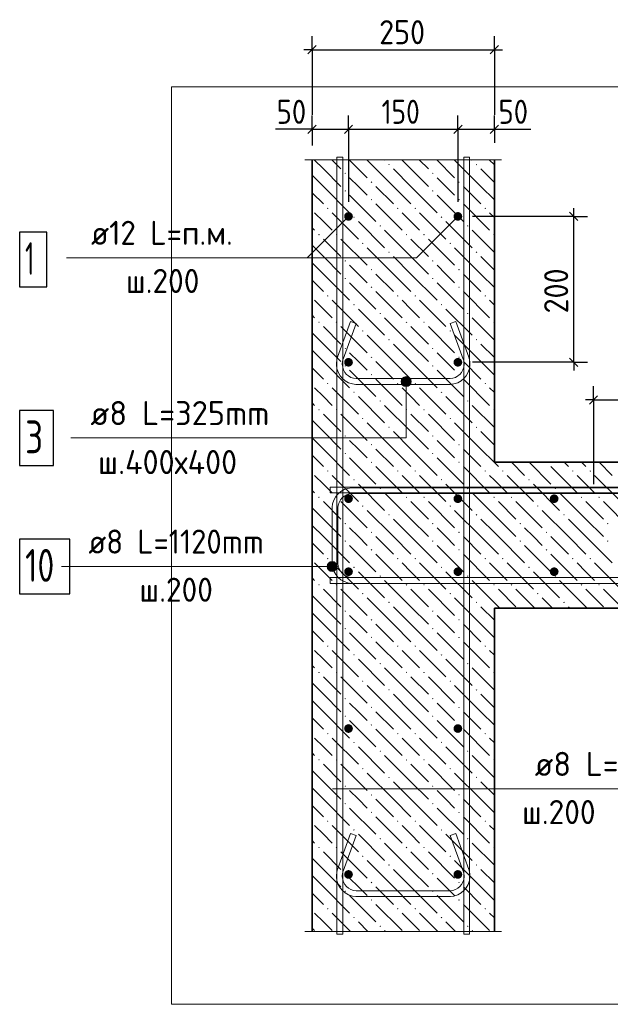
# Model space of a CAD drawing. Header units: millimetres. Extents: x 0 to 50412, y 0 to 35640.
# Tile 12 of 19: x 16998 to 23478, y 12883 to 23680. Entities that reach past the tile are written whole.
import ezdxf

# ---------------------------------------------------------------- set-up
doc = ezdxf.new("R2010")
doc.units = ezdxf.units.MM
doc.linetypes.add('______2', pattern=[324, 240, -84])
for name, color, linetype, lineweight in [('Standard', 7, 'Continuous', 25), ('ЖБ Стена верхний уровень', 7, 'Continuous', 35), ('Позиционная метка линия выноска', 7, 'Continuous', 13)]:
    doc.layers.add(name, color=color, linetype=linetype, lineweight=lineweight)
doc.layers.add('Размерная выноска', color=7, linetype='Continuous')
for name, color, linetype, true_color in [('Стена фоновая арматура У1', 7, '______2', 0xa0a0a0), ('Стена фоновая арматура Х1', 7, '______2', 0xa0a0a0), ('Стена фоновая затяжка С-обр.', 7, '______2', 0xa0a0a0), ('Стена Хомут', 7, '______2', 0xa0a0a0)]:
    doc.layers.add(name, color=color, linetype=linetype, true_color=true_color)
doc.styles.add('ISOCPEUR', font='txt')

msp = doc.modelspace()

# ---------------------------------------------------------------- hatches: boundary and pattern name
at = {"layer": 'ЖБ Стена верхний уровень', "linetype": 'Continuous', "lineweight": 18, "transparency": 33554687}
for points in [[(21042, 22091), (21050, 22098), (21058, 22091), (21050, 22083)], [(22002, 22091), (22010, 22098), (22018, 22091), (22010, 22083)], [(20562, 21995), (20570, 22002), (20578, 21995), (20570, 21987)], [(21522, 21995), (21530, 22002), (21538, 21995), (21530, 21987)], [(20562, 21803), (20570, 21810), (20578, 21803), (20570, 21795)], [(20850, 21899), (20858, 21906), (20866, 21899), (20858, 21891)], [(21522, 21803), (21530, 21810), (21538, 21803), (21530, 21795)], [(21810, 21899), (21818, 21906), (21826, 21899), (21818, 21891)], [(20850, 21707), (20858, 21714), (20866, 21707), (20858, 21699)], [(21810, 21707), (21818, 21714), (21826, 21707), (21818, 21699)], [(20370, 21611), (20378, 21618), (20386, 21611), (20378, 21603)], [(21138, 21611), (21146, 21618), (21154, 21611), (21146, 21603)], [(21330, 21611), (21338, 21618), (21346, 21611), (21338, 21603)], [(22098, 21611), (22106, 21618), (22114, 21611), (22106, 21603)], [(20658, 21515), (20666, 21522), (20674, 21515), (20666, 21507)], [(21618, 21515), (21626, 21522), (21634, 21515), (21626, 21507)], [(20946, 21419), (20954, 21426), (20962, 21419), (20954, 21411)], [(21906, 21419), (21914, 21426), (21922, 21419), (21914, 21411)], [(20274, 21323), (20282, 21330), (20290, 21323), (20282, 21315)], [(20466, 21323), (20474, 21330), (20482, 21323), (20474, 21315)], [(21234, 21323), (21242, 21330), (21250, 21323), (21242, 21315)], [(21426, 21323), (21434, 21330), (21442, 21323), (21434, 21315)], [(22194, 21323), (22202, 21330), (22206, 21327), (22206, 21318), (22202, 21315)], [(20754, 21227), (20762, 21234), (20770, 21227), (20762, 21219)], [(21714, 21227), (21722, 21234), (21730, 21227), (21722, 21219)], [(21042, 21131), (21050, 21138), (21058, 21131), (21050, 21123)], [(22002, 21131), (22010, 21138), (22018, 21131), (22010, 21123)], [(20562, 21035), (20570, 21042), (20578, 21035), (20570, 21027)], [(21522, 21035), (21530, 21042), (21538, 21035), (21530, 21027)], [(20562, 20843), (20570, 20850), (20578, 20843), (20570, 20835)], [(20850, 20939), (20858, 20946), (20866, 20939), (20858, 20931)], [(21522, 20843), (21530, 20850), (21538, 20843), (21530, 20835)], [(21810, 20939), (21818, 20946), (21826, 20939), (21818, 20931)], [(20850, 20747), (20858, 20754), (20866, 20747), (20858, 20739)], [(21810, 20747), (21818, 20754), (21826, 20747), (21818, 20739)], [(20370, 20651), (20378, 20658), (20386, 20651), (20378, 20643)], [(21138, 20651), (21146, 20658), (21154, 20651), (21146, 20643)], [(21330, 20651), (21338, 20658), (21346, 20651), (21338, 20643)], [(22098, 20651), (22106, 20658), (22114, 20651), (22106, 20643)], [(20658, 20555), (20666, 20562), (20674, 20555), (20666, 20547)], [(21618, 20555), (21626, 20562), (21634, 20555), (21626, 20547)], [(20946, 20459), (20954, 20466), (20962, 20459), (20954, 20451)], [(21906, 20459), (21914, 20466), (21922, 20459), (21914, 20451)], [(20274, 20363), (20282, 20370), (20290, 20363), (20282, 20355)], [(20466, 20363), (20474, 20370), (20482, 20363), (20474, 20355)], [(21234, 20363), (21242, 20370), (21250, 20363), (21242, 20355)], [(21426, 20363), (21434, 20370), (21442, 20363), (21434, 20355)], [(22194, 20363), (22202, 20370), (22206, 20367), (22206, 20358), (22202, 20355)], [(20754, 20267), (20762, 20274), (20770, 20267), (20762, 20259)], [(21714, 20267), (21722, 20274), (21730, 20267), (21722, 20259)], [(21042, 20171), (21050, 20178), (21058, 20171), (21050, 20163)], [(22002, 20171), (22010, 20178), (22018, 20171), (22010, 20163)], [(20562, 20075), (20570, 20082), (20578, 20075), (20570, 20067)], [(20850, 19979), (20858, 19986), (20866, 19979), (20858, 19971)], [(21522, 20075), (21530, 20082), (21538, 20075), (21530, 20067)], [(21810, 19979), (21818, 19986), (21826, 19979), (21818, 19971)], [(20562, 19883), (20570, 19890), (20578, 19883), (20570, 19875)], [(21522, 19883), (21530, 19890), (21538, 19883), (21530, 19875)], [(20850, 19787), (20858, 19794), (20866, 19787), (20858, 19779)], [(21810, 19787), (21818, 19794), (21826, 19787), (21818, 19779)], [(20370, 19691), (20378, 19698), (20386, 19691), (20378, 19683)], [(21138, 19691), (21146, 19698), (21154, 19691), (21146, 19683)], [(21330, 19691), (21338, 19698), (21346, 19691), (21338, 19683)], [(22098, 19691), (22106, 19698), (22114, 19691), (22106, 19683)], [(20658, 19595), (20666, 19602), (20674, 19595), (20666, 19587)], [(21618, 19595), (21626, 19602), (21634, 19595), (21626, 19587)], [(20946, 19499), (20954, 19506), (20962, 19499), (20954, 19491)], [(21906, 19499), (21914, 19506), (21922, 19499), (21914, 19491)], [(20274, 19403), (20282, 19410), (20290, 19403), (20282, 19395)], [(20466, 19403), (20474, 19410), (20482, 19403), (20474, 19395)], [(21234, 19403), (21242, 19410), (21250, 19403), (21242, 19395)], [(21426, 19403), (21434, 19410), (21442, 19403), (21434, 19395)], [(22194, 19403), (22202, 19410), (22206, 19407), (22206, 19398), (22202, 19395)], [(20754, 19307), (20762, 19314), (20770, 19307), (20762, 19299)], [(21714, 19307), (21722, 19314), (21730, 19307), (21722, 19299)], [(20562, 19115), (20570, 19122), (20578, 19115), (20570, 19107)], [(21042, 19211), (21050, 19218), (21058, 19211), (21050, 19203)], [(21522, 19115), (21530, 19122), (21538, 19115), (21530, 19107)], [(22002, 19211), (22010, 19218), (22018, 19211), (22010, 19203)], [(20850, 19019), (20858, 19026), (20866, 19019), (20858, 19011)], [(21810, 19019), (21818, 19026), (21826, 19019), (21818, 19011)], [(20562, 18923), (20570, 18930), (20578, 18923), (20570, 18915)], [(21522, 18923), (21530, 18930), (21538, 18923), (21530, 18915)], [(20850, 18827), (20858, 18834), (20866, 18827), (20858, 18819)], [(21810, 18827), (21818, 18834), (21826, 18827), (21818, 18819)], [(22770, 18827), (22771, 18827), (22786, 18827), (22786, 18827), (22778, 18819)], [(20370, 18731), (20378, 18738), (20386, 18731), (20378, 18723)], [(21138, 18731), (21146, 18738), (21154, 18731), (21146, 18723)], [(21330, 18731), (21338, 18738), (21346, 18731), (21338, 18723)], [(22098, 18731), (22106, 18738), (22114, 18731), (22106, 18723)], [(22290, 18731), (22298, 18738), (22306, 18731), (22298, 18723)], [(23058, 18731), (23066, 18738), (23074, 18731), (23066, 18723)], [(23250, 18731), (23258, 18738), (23266, 18731), (23258, 18723)], [(20658, 18635), (20666, 18642), (20674, 18635), (20666, 18627)], [(21618, 18635), (21626, 18642), (21634, 18635), (21626, 18627)], [(22578, 18635), (22586, 18642), (22594, 18635), (22586, 18627)], [(20946, 18539), (20954, 18546), (20962, 18539), (20954, 18531)], [(21906, 18539), (21914, 18546), (21922, 18539), (21914, 18531)], [(22866, 18539), (22874, 18546), (22882, 18539), (22874, 18531)], [(20274, 18443), (20282, 18450), (20290, 18443), (20282, 18435)], [(20466, 18443), (20474, 18450), (20482, 18443), (20474, 18435)], [(21234, 18443), (21242, 18450), (21250, 18443), (21242, 18435)], [(21426, 18443), (21434, 18450), (21442, 18443), (21434, 18435)], [(22194, 18443), (22202, 18450), (22206, 18447), (22206, 18438), (22202, 18435)], [(22206, 18447), (22210, 18443), (22206, 18438)], [(22386, 18443), (22394, 18450), (22402, 18443), (22394, 18435)], [(23154, 18443), (23162, 18450), (23170, 18443), (23162, 18435)], [(23346, 18443), (23354, 18450), (23362, 18443), (23354, 18435)], [(20754, 18347), (20762, 18354), (20770, 18347), (20762, 18339)], [(21042, 18251), (21050, 18258), (21058, 18251), (21050, 18243)], [(21714, 18347), (21722, 18354), (21730, 18347), (21722, 18339)], [(22002, 18251), (22010, 18258), (22018, 18251), (22010, 18243)], [(22674, 18347), (22682, 18354), (22690, 18347), (22682, 18339)], [(22962, 18251), (22970, 18258), (22978, 18251), (22970, 18243)], [(20562, 18155), (20570, 18162), (20578, 18155), (20570, 18147)], [(21522, 18155), (21530, 18162), (21538, 18155), (21530, 18147)], [(22482, 18155), (22490, 18162), (22498, 18155), (22490, 18147)], [(23442, 18155), (23450, 18162), (23458, 18155), (23450, 18147)], [(20850, 18059), (20858, 18066), (20866, 18059), (20858, 18051)], [(21810, 18059), (21818, 18066), (21826, 18059), (21818, 18051)], [(22770, 18059), (22778, 18066), (22786, 18059), (22778, 18051)], [(20562, 17963), (20570, 17970), (20578, 17963), (20570, 17955)], [(21522, 17963), (21530, 17970), (21538, 17963), (21530, 17955)], [(22482, 17963), (22490, 17970), (22498, 17963), (22490, 17955)], [(23442, 17963), (23450, 17970), (23458, 17963), (23450, 17955)], [(20850, 17867), (20858, 17874), (20866, 17867), (20858, 17859)], [(21810, 17867), (21818, 17874), (21826, 17867), (21818, 17859)], [(22770, 17867), (22778, 17874), (22786, 17867), (22778, 17859)], [(20370, 17771), (20378, 17778), (20386, 17771), (20378, 17763)], [(21138, 17771), (21146, 17778), (21154, 17771), (21146, 17763)], [(21330, 17771), (21338, 17778), (21346, 17771), (21338, 17763)], [(22098, 17771), (22106, 17778), (22114, 17771), (22106, 17763)], [(22290, 17771), (22298, 17778), (22306, 17771), (22298, 17763)], [(23058, 17771), (23066, 17778), (23074, 17771), (23066, 17763)], [(23250, 17771), (23258, 17778), (23266, 17771), (23258, 17763)], [(20658, 17675), (20666, 17682), (20674, 17675), (20666, 17667)], [(21618, 17675), (21626, 17682), (21634, 17675), (21626, 17667)], [(22578, 17675), (22586, 17682), (22594, 17675), (22586, 17667)], [(20946, 17579), (20954, 17586), (20962, 17579), (20954, 17571)], [(21906, 17579), (21914, 17586), (21922, 17579), (21914, 17571)], [(22866, 17579), (22874, 17586), (22882, 17579), (22874, 17571)], [(20274, 17483), (20282, 17490), (20290, 17483), (20282, 17475)], [(20466, 17483), (20474, 17490), (20482, 17483), (20474, 17475)], [(20754, 17387), (20762, 17394), (20770, 17387), (20762, 17379)], [(21234, 17483), (21242, 17490), (21250, 17483), (21242, 17475)], [(21426, 17483), (21434, 17490), (21442, 17483), (21434, 17475)], [(21714, 17387), (21722, 17394), (21730, 17387), (21722, 17379)], [(22194, 17483), (22202, 17490), (22206, 17487), (22206, 17478), (22202, 17475)], [(22206, 17487), (22210, 17483), (22206, 17478)], [(22386, 17483), (22394, 17490), (22402, 17483), (22394, 17475)], [(22674, 17387), (22682, 17394), (22690, 17387), (22682, 17379)], [(23154, 17483), (23162, 17490), (23170, 17483), (23162, 17475)], [(23346, 17483), (23354, 17490), (23362, 17483), (23354, 17475)], [(21042, 17291), (21050, 17298), (21058, 17291), (21050, 17283)], [(22002, 17291), (22010, 17298), (22018, 17291), (22010, 17283)], [(22962, 17291), (22970, 17298), (22978, 17291), (22970, 17283)], [(20562, 17195), (20570, 17202), (20578, 17195), (20570, 17187)], [(21522, 17195), (21530, 17202), (21538, 17195), (21530, 17187)], [(20850, 17099), (20858, 17106), (20866, 17099), (20858, 17091)], [(21810, 17099), (21818, 17106), (21826, 17099), (21818, 17091)], [(20562, 17003), (20570, 17010), (20578, 17003), (20570, 16995)], [(21522, 17003), (21530, 17010), (21538, 17003), (21530, 16995)], [(20850, 16907), (20858, 16914), (20866, 16907), (20858, 16899)], [(21810, 16907), (21818, 16914), (21826, 16907), (21818, 16899)], [(20370, 16811), (20378, 16818), (20386, 16811), (20378, 16803)], [(21138, 16811), (21146, 16818), (21154, 16811), (21146, 16803)], [(21330, 16811), (21338, 16818), (21346, 16811), (21338, 16803)], [(22098, 16811), (22106, 16818), (22114, 16811), (22106, 16803)], [(20658, 16715), (20666, 16722), (20674, 16715), (20666, 16707)], [(21618, 16715), (21626, 16722), (21634, 16715), (21626, 16707)], [(20274, 16523), (20282, 16530), (20290, 16523), (20282, 16515)], [(20466, 16523), (20474, 16530), (20482, 16523), (20474, 16515)], [(20946, 16619), (20954, 16626), (20962, 16619), (20954, 16611)], [(21234, 16523), (21242, 16530), (21250, 16523), (21242, 16515)], [(21426, 16523), (21434, 16530), (21442, 16523), (21434, 16515)], [(21906, 16619), (21914, 16626), (21922, 16619), (21914, 16611)], [(22194, 16523), (22202, 16530), (22206, 16527), (22206, 16518), (22202, 16515)], [(20754, 16427), (20762, 16434), (20770, 16427), (20762, 16419)], [(21714, 16427), (21722, 16434), (21730, 16427), (21722, 16419)], [(21042, 16331), (21050, 16338), (21058, 16331), (21050, 16323)], [(22002, 16331), (22010, 16338), (22018, 16331), (22010, 16323)], [(20562, 16235), (20570, 16242), (20578, 16235), (20570, 16227)], [(21522, 16235), (21530, 16242), (21538, 16235), (21530, 16227)], [(20850, 16139), (20858, 16146), (20866, 16139), (20858, 16131)], [(21810, 16139), (21818, 16146), (21826, 16139), (21818, 16131)], [(20562, 16043), (20570, 16050), (20578, 16043), (20570, 16035)], [(21522, 16043), (21530, 16050), (21538, 16043), (21530, 16035)], [(20850, 15947), (20858, 15954), (20866, 15947), (20858, 15939)], [(21810, 15947), (21818, 15954), (21826, 15947), (21818, 15939)], [(20370, 15851), (20378, 15858), (20386, 15851), (20378, 15843)], [(21138, 15851), (21146, 15858), (21154, 15851), (21146, 15843)], [(21330, 15851), (21338, 15858), (21346, 15851), (21338, 15843)], [(22098, 15851), (22106, 15858), (22114, 15851), (22106, 15843)], [(20658, 15755), (20666, 15762), (20674, 15755), (20666, 15747)], [(20946, 15659), (20954, 15666), (20962, 15659), (20954, 15651)], [(21618, 15755), (21626, 15762), (21634, 15755), (21626, 15747)], [(21906, 15659), (21914, 15666), (21922, 15659), (21914, 15651)], [(20274, 15563), (20282, 15570), (20290, 15563), (20282, 15555)], [(20466, 15563), (20474, 15570), (20482, 15563), (20474, 15555)], [(21234, 15563), (21242, 15570), (21250, 15563), (21242, 15555)], [(21426, 15563), (21434, 15570), (21442, 15563), (21434, 15555)], [(22194, 15563), (22202, 15570), (22206, 15567), (22206, 15558), (22202, 15555)], [(20754, 15467), (20762, 15474), (20770, 15467), (20762, 15459)], [(21714, 15467), (21722, 15474), (21730, 15467), (21722, 15459)], [(21042, 15371), (21050, 15378), (21058, 15371), (21050, 15363)], [(22002, 15371), (22010, 15378), (22018, 15371), (22010, 15363)], [(20562, 15275), (20570, 15282), (20578, 15275), (20570, 15267)], [(21522, 15275), (21530, 15282), (21538, 15275), (21530, 15267)], [(20850, 15179), (20858, 15186), (20866, 15179), (20858, 15171)], [(21810, 15179), (21818, 15186), (21826, 15179), (21818, 15171)], [(20562, 15083), (20570, 15090), (20578, 15083), (20570, 15075)], [(21522, 15083), (21530, 15090), (21538, 15083), (21530, 15075)], [(20850, 14987), (20858, 14994), (20866, 14987), (20858, 14979)], [(21810, 14987), (21818, 14994), (21826, 14987), (21818, 14979)], [(20370, 14891), (20378, 14898), (20386, 14891), (20378, 14883)], [(20658, 14795), (20666, 14802), (20674, 14795), (20666, 14787)], [(21138, 14891), (21146, 14898), (21154, 14891), (21146, 14883)], [(21330, 14891), (21338, 14898), (21346, 14891), (21338, 14883)], [(21618, 14795), (21626, 14802), (21634, 14795), (21626, 14787)], [(22098, 14891), (22106, 14898), (22114, 14891), (22106, 14883)], [(20946, 14699), (20954, 14706), (20962, 14699), (20954, 14691)], [(21906, 14699), (21914, 14706), (21922, 14699), (21914, 14691)], [(20274, 14603), (20282, 14610), (20290, 14603), (20282, 14595)], [(20466, 14603), (20474, 14610), (20482, 14603), (20474, 14595)], [(21234, 14603), (21242, 14610), (21250, 14603), (21242, 14595)], [(21426, 14603), (21434, 14610), (21442, 14603), (21434, 14595)], [(22194, 14603), (22202, 14610), (22206, 14607), (22206, 14598), (22202, 14595)], [(20754, 14507), (20762, 14514), (20770, 14507), (20762, 14499)], [(21714, 14507), (21722, 14514), (21730, 14507), (21722, 14499)], [(21042, 14411), (21050, 14418), (21058, 14411), (21050, 14403)], [(22002, 14411), (22010, 14418), (22018, 14411), (22010, 14403)], [(20562, 14315), (20570, 14322), (20578, 14315), (20570, 14307)], [(21522, 14315), (21530, 14322), (21538, 14315), (21530, 14307)], [(20850, 14219), (20858, 14226), (20866, 14219), (20858, 14211)], [(21810, 14219), (21818, 14226), (21826, 14219), (21818, 14211)], [(20562, 14123), (20570, 14130), (20578, 14123), (20570, 14115)], [(21522, 14123), (21530, 14130), (21538, 14123), (21530, 14115)], [(20370, 13931), (20378, 13938), (20386, 13931), (20378, 13923)], [(20850, 14027), (20858, 14034), (20866, 14027), (20858, 14019)], [(21138, 13931), (21146, 13938), (21154, 13931), (21146, 13923)], [(21330, 13931), (21338, 13938), (21346, 13931), (21338, 13923)], [(21810, 14027), (21818, 14034), (21826, 14027), (21818, 14019)], [(22098, 13931), (22106, 13938), (22114, 13931), (22106, 13923)], [(20658, 13835), (20666, 13842), (20674, 13835), (20666, 13827)], [(21618, 13835), (21626, 13842), (21634, 13835), (21626, 13827)], [(20946, 13739), (20954, 13746), (20962, 13739), (20954, 13731)], [(21906, 13739), (21914, 13746), (21922, 13739), (21914, 13731)]]:
    msp.add_hatch(color=7, dxfattribs=at).paths.add_polyline_path(points, flags=16)
at = {"layer": 'Позиционная метка линия выноска', "linetype": 'Continuous', "lineweight": 13, "transparency": 33554687}
for points in [[(21211, 19759), (21265, 19759), (21238, 19766)], [(21184, 19712), (21292, 19712), (21285, 19739)], [(21184, 19712), (21285, 19739), (21192, 19739)], [(21192, 19685), (21292, 19712), (21184, 19712)], [(21192, 19739), (21285, 19739), (21265, 19759)], [(21192, 19739), (21265, 19759), (21211, 19759)], [(21192, 19685), (21285, 19685), (21292, 19712)], [(21211, 19666), (21285, 19685), (21192, 19685)], [(21211, 19666), (21265, 19666), (21285, 19685)], [(21265, 19666), (21211, 19666), (21238, 19658)], [(20379, 17657), (20379, 17711), (20372, 17684)], [(20379, 17711), (20399, 17638), (20399, 17731)], [(20379, 17711), (20379, 17657), (20399, 17638)], [(20399, 17731), (20426, 17630), (20426, 17738)], [(20399, 17731), (20399, 17638), (20426, 17630)], [(20426, 17738), (20426, 17630), (20453, 17638)], [(20426, 17738), (20453, 17638), (20453, 17731)], [(20453, 17731), (20453, 17638), (20472, 17657)], [(20453, 17731), (20472, 17657), (20472, 17711)], [(20472, 17711), (20472, 17657), (20480, 17684)]]:
    msp.add_hatch(color=7, dxfattribs=at).paths.add_polyline_path(points)
at = {"layer": 'Стена фоновая арматура Х1', "linetype": 'Continuous', "lineweight": 18, "transparency": 33554687}
for points in [[(20654, 21523), (20650, 21541), (20640, 21557), (20624, 21567), (20606, 21571), (20587, 21567), (20572, 21557), (20561, 21541), (20558, 21523), (20561, 21505), (20572, 21489), (20587, 21479), (20606, 21475), (20624, 21479), (20640, 21489), (20650, 21505)], [(21854, 21523), (21850, 21541), (21840, 21557), (21824, 21567), (21806, 21571), (21787, 21567), (21772, 21557), (21761, 21541), (21758, 21523), (21761, 21505), (21772, 21489), (21787, 21479), (21806, 21475), (21824, 21479), (21840, 21489), (21850, 21505)], [(20654, 19923), (20650, 19941), (20640, 19957), (20624, 19967), (20606, 19971), (20587, 19967), (20572, 19957), (20561, 19941), (20558, 19923), (20561, 19905), (20572, 19889), (20587, 19879), (20606, 19875), (20624, 19879), (20640, 19889), (20650, 19905)], [(21854, 19923), (21850, 19941), (21840, 19957), (21824, 19967), (21806, 19971), (21787, 19967), (21772, 19957), (21761, 19941), (21758, 19923), (21761, 19905), (21772, 19889), (21787, 19879), (21806, 19875), (21824, 19879), (21840, 19889), (21850, 19905)], [(20654, 18427), (20650, 18445), (20640, 18461), (20624, 18471), (20606, 18475), (20587, 18471), (20572, 18461), (20561, 18445), (20558, 18427), (20561, 18409), (20572, 18393), (20587, 18383), (20606, 18379), (20624, 18383), (20640, 18393), (20650, 18409)], [(21854, 18427), (21850, 18445), (21840, 18461), (21824, 18471), (21806, 18475), (21787, 18471), (21772, 18461), (21761, 18445), (21758, 18427), (21761, 18409), (21772, 18393), (21787, 18383), (21806, 18379), (21824, 18383), (21840, 18393), (21850, 18409)], [(22910, 18427), (22906, 18445), (22896, 18461), (22880, 18471), (22862, 18475), (22843, 18471), (22828, 18461), (22817, 18445), (22814, 18427), (22817, 18409), (22828, 18393), (22843, 18383), (22862, 18379), (22880, 18383), (22896, 18393), (22906, 18409)], [(20654, 17627), (20650, 17645), (20640, 17661), (20624, 17671), (20606, 17675), (20587, 17671), (20572, 17661), (20561, 17645), (20558, 17627), (20561, 17609), (20572, 17593), (20587, 17583), (20606, 17579), (20624, 17583), (20640, 17593), (20650, 17609)], [(21854, 17627), (21850, 17645), (21840, 17661), (21824, 17671), (21806, 17675), (21787, 17671), (21772, 17661), (21761, 17645), (21758, 17627), (21761, 17609), (21772, 17593), (21787, 17583), (21806, 17579), (21824, 17583), (21840, 17593), (21850, 17609)], [(22910, 17627), (22906, 17645), (22896, 17661), (22880, 17671), (22862, 17675), (22843, 17671), (22828, 17661), (22817, 17645), (22814, 17627), (22817, 17609), (22828, 17593), (22843, 17583), (22862, 17579), (22880, 17583), (22896, 17593), (22906, 17609)], [(20654, 15907), (20650, 15925), (20640, 15941), (20624, 15951), (20606, 15955), (20587, 15951), (20572, 15941), (20561, 15925), (20558, 15907), (20561, 15889), (20572, 15873), (20587, 15863), (20606, 15859), (20624, 15863), (20640, 15873), (20650, 15889)], [(21854, 15907), (21850, 15925), (21840, 15941), (21824, 15951), (21806, 15955), (21787, 15951), (21772, 15941), (21761, 15925), (21758, 15907), (21761, 15889), (21772, 15873), (21787, 15863), (21806, 15859), (21824, 15863), (21840, 15873), (21850, 15889)], [(20654, 14307), (20650, 14325), (20640, 14341), (20624, 14351), (20606, 14355), (20587, 14351), (20572, 14341), (20561, 14325), (20558, 14307), (20561, 14289), (20572, 14273), (20587, 14263), (20606, 14259), (20624, 14263), (20640, 14273), (20650, 14289)], [(21854, 14307), (21850, 14325), (21840, 14341), (21824, 14351), (21806, 14355), (21787, 14351), (21772, 14341), (21761, 14325), (21758, 14307), (21761, 14289), (21772, 14273), (21787, 14263), (21806, 14259), (21824, 14263), (21840, 14273), (21850, 14289)]]:
    msp.add_hatch(color=7, dxfattribs=at).paths.add_polyline_path(points)

# ---------------------------------------------------------------- linework, layer by layer
at = {"layer": 'Standard', "color": 7, "linetype": 'Continuous', "lineweight": -3, "transparency": 33554687}
for p, q in [((20206, 23351), (20206, 23501)), ((22206, 23351), (22206, 23501)), ((20206, 23351), (20116, 23351)), ((20206, 23351), (20206, 23201)), ((20206, 23351), (20206, 22638)), ((20206, 23351), (22206, 23351)), ((22206, 23351), (22206, 23201)), ((22206, 23351), (22206, 22638)), ((22206, 23351), (22296, 23351)), ((20206, 22478), (20206, 22628)), ((20606, 22478), (20606, 22628)), ((21806, 22478), (21806, 22628)), ((22206, 22478), (22206, 22628)), ((20206, 22478), (20116, 22478)), ((20206, 22478), (20206, 22328)), ((20206, 22478), (20206, 22302)), ((20206, 22478), (20606, 22478)), ((20606, 22478), (20606, 22328)), ((20606, 22478), (20606, 21683)), ((20606, 22478), (21806, 22478)), ((21806, 22478), (21806, 22328)), ((21806, 22478), (21806, 21683)), ((21806, 22478), (22206, 22478)), ((22206, 22478), (22206, 22328)), ((22206, 22478), (22206, 22329)), ((22206, 22478), (22296, 22478)), ((23076, 21523), (23076, 21613)), ((23076, 21523), (21966, 21523)), ((23076, 21523), (22926, 21523)), ((23076, 21523), (23226, 21523)), ((23076, 19923), (21966, 19923)), ((23076, 19923), (22926, 19923)), ((23076, 19923), (23226, 19923)), ((23076, 19923), (23076, 19833)), ((23294, 19510), (23294, 19660)), ((23294, 19510), (23204, 19510)), ((23294, 19510), (23294, 19360)), ((23294, 19510), (23294, 18587)), ((23294, 19510), (24894, 19510))]:
    msp.add_line(p, q, dxfattribs=at)
at = {"layer": 'Standard', "color": 7, "linetype": 'Continuous', "lineweight": 25, "transparency": 33554687}
for p, q in [((20161, 23306), (20251, 23396)), ((22161, 23306), (22251, 23396)), ((20161, 22433), (20251, 22523)), ((20561, 22433), (20651, 22523)), ((21761, 22433), (21851, 22523)), ((22161, 22433), (22251, 22523)), ((23121, 21478), (23031, 21568)), ((23121, 19878), (23031, 19968)), ((23249, 19465), (23339, 19555))]:
    msp.add_line(p, q, dxfattribs=at)
at = {"layer": 'Standard', "color": 254, "linetype": 'Continuous', "lineweight": 13, "true_color": 0xc4c4ff, "transparency": 33554687}
msp.add_lwpolyline([(18664, 12883), (27670, 12883), (27670, 22942), (18664, 22942), (18664, 12883)], dxfattribs=at)
at = {"layer": 'Standard', "color": 7, "linetype": 'Continuous', "lineweight": -3, "transparency": 33554687}
msp.add_lwpolyline([(23076, 19923), (23076, 20363), (23076, 20363), (23076, 21523)], dxfattribs=at)
at = {"layer": 'ЖБ Стена верхний уровень', "color": 7, "linetype": 'Continuous', "lineweight": 35, "transparency": 33554687}
for p, q in [((20206, 22142), (20206, 13683)), ((22206, 18827), (22206, 22142)), ((26870, 18827), (22206, 18827)), ((22206, 17227), (26870, 17227)), ((22206, 13683), (22206, 17227))]:
    msp.add_line(p, q, dxfattribs=at)
at = {"layer": 'ЖБ Стена верхний уровень', "color": 9, "linetype": 'Continuous', "lineweight": 18, "true_color": 0xc7c7c7, "transparency": 33554687}
for p, q in [((20330, 22043), (20230, 22142)), ((20422, 22142), (20522, 22043)), ((20614, 22142), (20810, 21947)), ((21098, 21851), (20810, 22139)), ((20998, 22142), (21002, 22139)), ((21290, 22043), (21190, 22142)), ((21382, 22142), (21482, 22043)), ((21574, 22142), (21770, 21947)), ((22058, 21851), (21770, 22139)), ((21958, 22142), (21962, 22139)), ((22206, 22087), (22150, 22142)), ((20330, 22043), (20522, 21851)), ((21098, 22043), (21290, 21851)), ((21290, 22043), (21482, 21851)), ((22058, 22043), (22206, 21895)), ((20206, 21975), (20330, 21851)), ((20714, 21851), (20618, 21947)), ((21674, 21851), (21578, 21947)), ((20330, 21851), (20618, 21563)), ((20810, 21755), (20714, 21851)), ((20906, 21851), (21098, 21659)), ((21098, 21851), (21290, 21659)), ((21290, 21851), (21578, 21563)), ((21770, 21755), (21674, 21851)), ((21866, 21851), (22058, 21659)), ((22058, 21851), (22206, 21703)), ((20206, 21783), (20330, 21659)), ((20618, 21755), (20906, 21467)), ((21578, 21755), (21866, 21467)), ((20906, 21659), (21194, 21371)), ((21866, 21659), (22154, 21371)), ((20330, 21467), (20234, 21563)), ((20426, 21563), (20714, 21275)), ((21290, 21467), (21194, 21563)), ((21386, 21563), (21674, 21275)), ((22206, 21511), (22154, 21563)), ((20206, 21399), (20234, 21371)), ((20426, 21371), (20330, 21467)), ((20714, 21467), (21002, 21179)), ((21386, 21371), (21290, 21467)), ((21674, 21467), (21962, 21179)), ((20330, 21275), (20522, 21083)), ((20522, 21275), (20810, 20987)), ((21290, 21083), (21002, 21371)), ((21290, 21275), (21482, 21083)), ((21482, 21275), (21770, 20987)), ((22206, 21127), (21962, 21371)), ((20330, 21083), (20206, 21207)), ((21098, 20891), (20810, 21179)), ((22058, 20891), (21770, 21179)), ((20330, 21083), (20522, 20891)), ((21098, 21083), (21290, 20891)), ((21290, 21083), (21482, 20891)), ((22058, 21083), (22206, 20935)), ((20206, 21015), (20330, 20891)), ((20714, 20891), (20618, 20987)), ((21674, 20891), (21578, 20987)), ((20330, 20891), (20618, 20603)), ((20810, 20795), (20714, 20891)), ((20906, 20891), (21098, 20699)), ((21098, 20891), (21290, 20699)), ((21290, 20891), (21578, 20603)), ((21770, 20795), (21674, 20891)), ((21866, 20891), (22058, 20699)), ((22058, 20891), (22206, 20743)), ((20206, 20823), (20330, 20699)), ((20618, 20795), (20906, 20507)), ((21578, 20795), (21866, 20507)), ((20906, 20699), (21194, 20411)), ((21866, 20699), (22154, 20411)), ((20330, 20507), (20234, 20603)), ((20426, 20603), (20714, 20315)), ((21290, 20507), (21194, 20603)), ((21386, 20603), (21674, 20315)), ((22206, 20551), (22154, 20603)), ((20206, 20439), (20234, 20411)), ((20426, 20411), (20330, 20507)), ((20714, 20507), (21002, 20219)), ((21290, 20123), (21002, 20411)), ((21386, 20411), (21290, 20507)), ((21674, 20507), (21962, 20219)), ((22206, 20167), (21962, 20411)), ((20330, 20315), (20522, 20123)), ((20522, 20315), (20810, 20027)), ((21290, 20315), (21482, 20123)), ((21482, 20315), (21770, 20027)), ((20330, 20123), (20206, 20247)), ((21098, 19931), (20810, 20219)), ((22058, 19931), (21770, 20219)), ((20330, 20123), (20522, 19931)), ((21098, 20123), (21290, 19931)), ((21290, 20123), (21482, 19931)), ((22058, 20123), (22206, 19975)), ((20206, 20055), (20330, 19931)), ((20714, 19931), (20618, 20027)), ((21674, 19931), (21578, 20027)), ((20330, 19931), (20618, 19643)), ((20810, 19835), (20714, 19931)), ((20906, 19931), (21098, 19739)), ((21098, 19931), (21290, 19739)), ((21290, 19931), (21578, 19643)), ((21770, 19835), (21674, 19931)), ((21866, 19931), (22058, 19739)), ((22058, 19931), (22206, 19783)), ((20206, 19863), (20330, 19739)), ((20618, 19835), (20906, 19547)), ((21578, 19835), (21866, 19547)), ((20906, 19739), (21194, 19451)), ((21866, 19739), (22154, 19451)), ((20330, 19547), (20234, 19643)), ((20426, 19451), (20330, 19547)), ((20426, 19643), (20714, 19355)), ((20714, 19547), (21002, 19259)), ((21290, 19547), (21194, 19643)), ((21386, 19451), (21290, 19547)), ((21386, 19643), (21674, 19355)), ((21674, 19547), (21962, 19259)), ((22206, 19591), (22154, 19643)), ((20206, 19479), (20234, 19451)), ((21290, 19163), (21002, 19451)), ((22206, 19207), (21962, 19451)), ((20330, 19355), (20522, 19163)), ((20522, 19355), (20810, 19067)), ((21290, 19355), (21482, 19163)), ((21482, 19355), (21770, 19067)), ((20330, 19163), (20206, 19287)), ((21098, 18971), (20810, 19259)), ((22058, 18971), (21770, 19259)), ((20330, 19163), (20522, 18971)), ((21098, 19163), (21290, 18971)), ((21290, 19163), (21482, 18971)), ((22058, 19163), (22206, 19015)), ((20206, 19095), (20330, 18971)), ((20714, 18971), (20618, 19067)), ((21674, 18971), (21578, 19067)), ((20206, 18903), (20330, 18779)), ((20330, 18971), (20618, 18683)), ((20810, 18875), (20714, 18971)), ((20906, 18971), (21098, 18779)), ((21098, 18971), (21290, 18779)), ((21290, 18971), (21578, 18683)), ((21770, 18875), (21674, 18971)), ((21866, 18971), (22058, 18779)), ((22058, 18971), (22206, 18823)), ((20618, 18875), (20906, 18587)), ((21578, 18875), (21866, 18587)), ((22206, 18823), (22250, 18779)), ((22394, 18827), (22538, 18683)), ((22586, 18827), (22826, 18587)), ((22970, 18827), (23018, 18779)), ((23162, 18827), (23210, 18779)), ((23354, 18827), (23498, 18683)), ((20330, 18587), (20234, 18683)), ((20426, 18683), (20714, 18395)), ((20906, 18779), (21194, 18491)), ((21290, 18587), (21194, 18683)), ((21386, 18683), (21674, 18395)), ((21866, 18779), (22154, 18491)), ((22206, 18631), (22154, 18683)), ((22346, 18683), (22634, 18395)), ((22826, 18779), (23114, 18491)), ((23210, 18587), (23114, 18683)), ((23306, 18683), (23594, 18395)), ((20426, 18491), (20330, 18587)), ((20714, 18587), (21002, 18299)), ((21386, 18491), (21290, 18587)), ((21674, 18587), (21962, 18299)), ((22250, 18587), (22206, 18631)), ((22346, 18491), (22250, 18587)), ((22634, 18587), (22922, 18299)), ((23306, 18491), (23210, 18587)), ((20206, 18519), (20234, 18491)), ((21290, 18203), (21002, 18491)), ((22206, 18247), (21962, 18491)), ((23210, 18203), (22922, 18491)), ((20330, 18395), (20522, 18203)), ((20522, 18395), (20810, 18107)), ((21290, 18395), (21482, 18203)), ((21482, 18395), (21770, 18107)), ((22250, 18395), (22442, 18203)), ((22442, 18395), (22730, 18107)), ((23210, 18395), (23402, 18203)), ((23402, 18395), (23690, 18107)), ((20330, 18203), (20206, 18327)), ((21098, 18011), (20810, 18299)), ((22058, 18011), (21770, 18299)), ((23018, 18011), (22730, 18299)), ((20330, 18203), (20522, 18011)), ((21098, 18203), (21290, 18011)), ((21290, 18203), (21482, 18011)), ((22058, 18203), (22206, 18055)), ((22250, 18203), (22206, 18247)), ((22250, 18203), (22442, 18011)), ((23018, 18203), (23210, 18011)), ((23210, 18203), (23402, 18011)), ((20206, 18135), (20330, 18011)), ((20714, 18011), (20618, 18107)), ((21674, 18011), (21578, 18107)), ((22206, 18055), (22250, 18011)), ((22634, 18011), (22538, 18107)), ((20206, 17943), (20330, 17819)), ((20330, 18011), (20618, 17723)), ((20810, 17915), (20714, 18011)), ((20906, 18011), (21098, 17819)), ((21098, 18011), (21290, 17819)), ((21290, 18011), (21578, 17723)), ((21770, 17915), (21674, 18011)), ((21866, 18011), (22058, 17819)), ((22058, 18011), (22206, 17863)), ((22250, 18011), (22538, 17723)), ((22730, 17915), (22634, 18011)), ((22826, 18011), (23018, 17819)), ((23018, 18011), (23210, 17819)), ((23210, 18011), (23498, 17723)), ((20618, 17915), (20906, 17627)), ((20906, 17819), (21194, 17531)), ((21578, 17915), (21866, 17627)), ((21866, 17819), (22154, 17531)), ((22206, 17863), (22250, 17819)), ((22538, 17915), (22826, 17627)), ((22826, 17819), (23114, 17531)), ((20330, 17627), (20234, 17723)), ((20426, 17723), (20714, 17435)), ((21290, 17627), (21194, 17723)), ((21386, 17723), (21674, 17435)), ((22206, 17671), (22154, 17723)), ((22346, 17723), (22634, 17435)), ((23210, 17627), (23114, 17723)), ((23306, 17723), (23594, 17435)), ((20426, 17531), (20330, 17627)), ((20714, 17627), (21002, 17339)), ((21386, 17531), (21290, 17627)), ((21674, 17627), (21962, 17339)), ((22250, 17627), (22206, 17671)), ((22346, 17531), (22250, 17627)), ((22634, 17627), (22922, 17339)), ((23306, 17531), (23210, 17627)), ((20206, 17559), (20234, 17531)), ((21290, 17243), (21002, 17531)), ((22206, 17287), (21962, 17531)), ((23210, 17243), (22922, 17531)), ((20330, 17435), (20522, 17243)), ((20522, 17435), (20810, 17147)), ((21290, 17435), (21482, 17243)), ((21482, 17435), (21770, 17147)), ((22250, 17435), (22442, 17243)), ((22442, 17435), (22650, 17227)), ((23210, 17435), (23402, 17243)), ((23402, 17435), (23610, 17227)), ((20330, 17243), (20206, 17367)), ((21098, 17051), (20810, 17339)), ((22058, 17051), (21770, 17339)), ((22250, 17243), (22206, 17287)), ((22842, 17227), (22730, 17339)), ((20206, 17175), (20330, 17051)), ((20330, 17243), (20522, 17051)), ((21098, 17243), (21290, 17051)), ((21290, 17243), (21482, 17051)), ((22058, 17243), (22206, 17095)), ((22250, 17243), (22266, 17227)), ((23018, 17243), (23034, 17227)), ((23210, 17243), (23226, 17227)), ((20714, 17051), (20618, 17147)), ((21674, 17051), (21578, 17147)), ((20206, 16983), (20330, 16859)), ((20330, 17051), (20618, 16763)), ((20618, 16955), (20906, 16667)), ((20810, 16955), (20714, 17051)), ((20906, 17051), (21098, 16859)), ((21098, 17051), (21290, 16859)), ((21290, 17051), (21578, 16763)), ((21578, 16955), (21866, 16667)), ((21770, 16955), (21674, 17051)), ((21866, 17051), (22058, 16859)), ((22058, 17051), (22206, 16903)), ((20906, 16859), (21194, 16571)), ((21866, 16859), (22154, 16571)), ((20330, 16667), (20234, 16763)), ((20426, 16763), (20714, 16475)), ((21290, 16667), (21194, 16763)), ((21386, 16763), (21674, 16475)), ((22206, 16711), (22154, 16763)), ((20426, 16571), (20330, 16667)), ((20714, 16667), (21002, 16379)), ((21386, 16571), (21290, 16667)), ((21674, 16667), (21962, 16379)), ((20206, 16599), (20234, 16571)), ((21290, 16283), (21002, 16571)), ((22206, 16327), (21962, 16571)), ((20330, 16475), (20522, 16283)), ((20522, 16475), (20810, 16187)), ((21290, 16475), (21482, 16283)), ((21482, 16475), (21770, 16187)), ((20330, 16283), (20206, 16407)), ((21098, 16091), (20810, 16379)), ((22058, 16091), (21770, 16379)), ((20206, 16215), (20330, 16091)), ((20330, 16283), (20522, 16091)), ((21098, 16283), (21290, 16091)), ((21290, 16283), (21482, 16091)), ((22058, 16283), (22206, 16135)), ((20330, 16091), (20618, 15803)), ((20714, 16091), (20618, 16187)), ((20810, 15995), (20714, 16091)), ((20906, 16091), (21098, 15899)), ((21098, 16091), (21290, 15899)), ((21290, 16091), (21578, 15803)), ((21674, 16091), (21578, 16187)), ((21770, 15995), (21674, 16091)), ((21866, 16091), (22058, 15899)), ((22058, 16091), (22206, 15943)), ((20206, 16023), (20330, 15899)), ((20618, 15995), (20906, 15707)), ((21578, 15995), (21866, 15707)), ((20906, 15899), (21194, 15611)), ((21866, 15899), (22154, 15611)), ((20330, 15707), (20234, 15803)), ((20426, 15803), (20714, 15515)), ((21290, 15707), (21194, 15803)), ((21386, 15803), (21674, 15515)), ((22206, 15751), (22154, 15803)), ((20426, 15611), (20330, 15707)), ((20714, 15707), (21002, 15419)), ((21386, 15611), (21290, 15707)), ((21674, 15707), (21962, 15419)), ((20206, 15639), (20234, 15611)), ((21290, 15323), (21002, 15611)), ((22206, 15367), (21962, 15611)), ((20330, 15323), (20206, 15447)), ((20330, 15515), (20522, 15323)), ((20522, 15515), (20810, 15227)), ((21290, 15515), (21482, 15323)), ((21482, 15515), (21770, 15227)), ((21098, 15131), (20810, 15419)), ((22058, 15131), (21770, 15419)), ((20206, 15255), (20330, 15131)), ((20330, 15323), (20522, 15131)), ((20714, 15131), (20618, 15227)), ((21098, 15323), (21290, 15131)), ((21290, 15323), (21482, 15131)), ((21674, 15131), (21578, 15227)), ((22058, 15323), (22206, 15175)), ((20330, 15131), (20618, 14843)), ((20810, 15035), (20714, 15131)), ((20906, 15131), (21098, 14939)), ((21098, 15131), (21290, 14939)), ((21290, 15131), (21578, 14843)), ((21770, 15035), (21674, 15131)), ((21866, 15131), (22058, 14939)), ((22058, 15131), (22206, 14983)), ((20206, 15063), (20330, 14939)), ((20618, 15035), (20906, 14747)), ((21578, 15035), (21866, 14747)), ((20906, 14939), (21194, 14651)), ((21866, 14939), (22154, 14651)), ((20330, 14747), (20234, 14843)), ((20426, 14843), (20714, 14555)), ((21290, 14747), (21194, 14843)), ((21386, 14843), (21674, 14555)), ((22206, 14791), (22154, 14843)), ((20426, 14651), (20330, 14747)), ((20714, 14747), (21002, 14459)), ((21386, 14651), (21290, 14747)), ((21674, 14747), (21962, 14459)), ((20206, 14679), (20234, 14651)), ((21290, 14363), (21002, 14651)), ((22206, 14407), (21962, 14651)), ((20330, 14363), (20206, 14487)), ((20330, 14555), (20522, 14363)), ((20522, 14555), (20810, 14267)), ((21290, 14555), (21482, 14363)), ((21482, 14555), (21770, 14267)), ((20330, 14363), (20522, 14171)), ((21098, 14171), (20810, 14459)), ((21098, 14363), (21290, 14171)), ((21290, 14363), (21482, 14171)), ((22058, 14171), (21770, 14459)), ((22058, 14363), (22206, 14215)), ((20206, 14295), (20330, 14171)), ((20714, 14171), (20618, 14267)), ((21674, 14171), (21578, 14267)), ((20330, 14171), (20618, 13883)), ((20810, 14075), (20714, 14171)), ((20906, 14171), (21098, 13979)), ((21098, 14171), (21290, 13979)), ((21290, 14171), (21578, 13883)), ((21770, 14075), (21674, 14171)), ((21866, 14171), (22058, 13979)), ((22058, 14171), (22206, 14023)), ((20206, 14103), (20330, 13979)), ((20618, 14075), (20906, 13787)), ((21578, 14075), (21866, 13787)), ((20906, 13979), (21194, 13691)), ((21866, 13979), (22154, 13691)), ((20330, 13787), (20234, 13883)), ((20426, 13883), (20626, 13683)), ((21290, 13787), (21194, 13883)), ((21386, 13883), (21586, 13683)), ((22206, 13831), (22154, 13883)), ((20206, 13719), (20234, 13691)), ((20426, 13691), (20330, 13787)), ((20714, 13787), (20818, 13683)), ((21386, 13691), (21290, 13787)), ((21674, 13787), (21778, 13683)), ((21010, 13683), (21002, 13691)), ((21970, 13683), (21962, 13691))]:
    msp.add_line(p, q, dxfattribs=at)
at = {"layer": 'Позиционная метка линия выноска', "color": 7, "linetype": 'Continuous', "lineweight": 13, "transparency": 33554687}
for p, q in [((20606, 21523), (20153, 21070)), ((21238, 19766), (21238, 19766)), ((21184, 19712), (21184, 19712)), ((21238, 19658), (21238, 19658)), ((21292, 19712), (21292, 19712)), ((20426, 17738), (20426, 17738)), ((17456, 17684), (20426, 17684)), ((20372, 17684), (20372, 17684)), ((20426, 17630), (20426, 17630)), ((20480, 17684), (20480, 17684)), ((20431, 15246), (24935, 15246))]:
    msp.add_line(p, q, dxfattribs=at)
for points in [[(21806, 21523), (21353, 21070), (17513, 21070)], [(17558, 19093), (21238, 19093), (21238, 19712)]]:
    msp.add_lwpolyline(points, dxfattribs=at)
for centre in [(21238, 19712), (20426, 17684)]:
    msp.add_circle(centre, 54, dxfattribs=at)
at = {"layer": 'Размерная выноска', "color": 7, "linetype": 'Continuous', "lineweight": -3, "transparency": 33554687}
for p, q in [((20206, 22478), (19806, 22478)), ((22206, 22478), (22606, 22478))]:
    msp.add_line(p, q, dxfattribs=at)
at = {"layer": 'Размерная выноска', "color": 7, "linetype": 'Continuous', "lineweight": 13, "transparency": 33554687}
for p, q in [((20126, 22142), (22286, 22142)), ((22286, 13683), (20126, 13683))]:
    msp.add_line(p, q, dxfattribs=at)
at = {"layer": 'Стена фоновая арматура У1', "color": 7, "linetype": 'Continuous', "lineweight": 13, "transparency": 33554687}
for points in [[(20478, 13651), (20478, 22174), (20542, 22174), (20542, 13651), (20478, 13651)], [(21870, 13651), (21870, 22174), (21934, 22174), (21934, 13651), (21870, 13651)], [(26902, 18491), (20406, 18491), (20406, 18555), (26902, 18555), (26902, 18491)], [(26902, 17499), (20406, 17499), (20406, 17563), (26902, 17563), (26902, 17499)]]:
    msp.add_lwpolyline(points, dxfattribs=at)
at = {"layer": 'Стена фоновая арматура Х1', "color": 7, "linetype": 'Continuous', "lineweight": 25, "transparency": 33554687}
msp.add_lwpolyline([(16998, 20749), (17298, 20749), (17298, 21349), (16998, 21349), (16998, 20749)], dxfattribs=at)
at = {"layer": 'Стена фоновая затяжка С-обр.', "color": 98, "linetype": 'Continuous', "lineweight": 13, "true_color": 0x005000, "transparency": 33554687}
for points in [[(21782, 20372), (21925, 19979), (21928, 19970), (21930, 19961), (21932, 19952), (21934, 19943), (21936, 19934), (21937, 19925), (21937, 19916), (21938, 19906), (21938, 19894), (21932, 19855), (21919, 19814), (21898, 19776), (21872, 19746), (21841, 19720), (21804, 19699), (21763, 19686), (21724, 19680), (20687, 19680), (20648, 19686), (20607, 19699), (20570, 19720), (20539, 19746), (20513, 19776), (20492, 19814), (20479, 19855), (20474, 19894), (20474, 19906), (20474, 19916), (20475, 19925), (20476, 19934), (20477, 19943), (20479, 19952), (20481, 19961), (20483, 19970), (20486, 19979), (20629, 20372), (20689, 20350), (20547, 19958), (20545, 19951), (20543, 19945), (20541, 19938), (20540, 19932), (20539, 19925), (20538, 19919), (20538, 19912), (20538, 19905), (20538, 19898), (20542, 19869), (20551, 19840), (20566, 19813), (20585, 19791), (20606, 19773), (20633, 19758), (20662, 19748), (20691, 19744), (21720, 19744), (21749, 19748), (21778, 19758), (21805, 19773), (21827, 19791), (21845, 19813), (21860, 19840), (21870, 19869), (21874, 19898), (21874, 19905), (21873, 19912), (21873, 19919), (21872, 19925), (21871, 19932), (21870, 19938), (21868, 19945), (21866, 19951), (21864, 19958), (21722, 20350), (21782, 20372)], [(21782, 14756), (21925, 14363), (21928, 14354), (21930, 14345), (21932, 14336), (21934, 14327), (21936, 14318), (21937, 14309), (21937, 14300), (21938, 14290), (21938, 14278), (21932, 14239), (21919, 14198), (21898, 14160), (21872, 14130), (21841, 14104), (21804, 14083), (21763, 14070), (21724, 14064), (20687, 14064), (20648, 14070), (20607, 14083), (20570, 14104), (20539, 14130), (20513, 14160), (20492, 14198), (20479, 14239), (20474, 14278), (20474, 14290), (20474, 14300), (20475, 14309), (20476, 14318), (20477, 14327), (20479, 14336), (20481, 14345), (20483, 14354), (20486, 14363), (20629, 14756), (20689, 14734), (20547, 14342), (20545, 14335), (20543, 14329), (20541, 14322), (20540, 14316), (20539, 14309), (20538, 14303), (20538, 14296), (20538, 14289), (20538, 14282), (20542, 14253), (20551, 14224), (20566, 14197), (20585, 14175), (20606, 14157), (20633, 14142), (20662, 14132), (20691, 14128), (21720, 14128), (21749, 14132), (21778, 14142), (21805, 14157), (21827, 14175), (21845, 14197), (21860, 14224), (21870, 14253), (21874, 14282), (21874, 14289), (21873, 14296), (21873, 14303), (21872, 14309), (21871, 14316), (21870, 14322), (21868, 14329), (21866, 14335), (21864, 14342), (21722, 14734), (21782, 14756)]]:
    msp.add_lwpolyline(points, dxfattribs=at)
at = {"layer": 'Стена фоновая затяжка С-обр.', "color": 7, "linetype": 'Continuous', "lineweight": 25, "transparency": 33554687}
msp.add_lwpolyline([(16998, 18793), (17370, 18793), (17370, 19393), (16998, 19393), (16998, 18793)], dxfattribs=at)
at = {"layer": 'Стена Хомут', "color": 36, "linetype": 'Continuous', "lineweight": 13, "true_color": 0x6e3c1e, "transparency": 33554687}
for points in [[(24504, 17499), (20639, 17499), (20600, 17504), (20559, 17518), (20522, 17539), (20491, 17564), (20465, 17595), (20444, 17633), (20431, 17673), (20426, 17712), (20426, 18333), (20431, 18372), (20444, 18413), (20465, 18451), (20491, 18481), (20522, 18507), (20559, 18528), (20600, 18541), (20639, 18547), (24504, 18547)], [(24504, 18483), (20643, 18483), (20614, 18479), (20585, 18469), (20558, 18454), (20536, 18436), (20518, 18414), (20503, 18387), (20494, 18358), (20490, 18329), (20490, 17717), (20494, 17688), (20503, 17658), (20518, 17632), (20536, 17610), (20558, 17592), (20585, 17577), (20614, 17567), (20643, 17563), (24504, 17563)]]:
    msp.add_lwpolyline(points, dxfattribs=at)
at = {"layer": 'Стена Хомут', "color": 7, "linetype": 'Continuous', "lineweight": 25, "transparency": 33554687}
msp.add_lwpolyline([(16998, 17384), (17550, 17384), (17550, 17984), (16998, 17984), (16998, 17384)], dxfattribs=at)

# ---------------------------------------------------------------- texts
at = {"layer": 'Standard', "color": 7, "linetype": 'Continuous', "lineweight": 25, "transparency": 33554687, "char_height": 264, "attachment_point": 7, "style": 'ISOCPEUR'}
for s, insert, width in [('\\W0.91;250', (20942, 23411), 674.39), ('\\W0.87;50', (19817, 22538), 484.72), ('\\W0.83;150', (20968, 22538), 610.29), ('\\W0.87;50', (22251, 22538), 484.72), ('\\W0.97;ш.400х400', (17857, 18697), 1789.97)]:
    msp.add_mtext(s, dxfattribs=dict(at, insert=insert, width=width))
at = {"layer": 'Standard', "color": 7, "linetype": 'Continuous', "lineweight": 25, "transparency": 33554687, "insert": (23016, 20459), "char_height": 264, "width": 674.38, "attachment_point": 7, "rotation": 90, "style": 'ISOCPEUR'}
msp.add_mtext('\\W0.91;200', dxfattribs=at)
at = {"layer": 'Стена фоновая арматура У1', "color": 7, "linetype": 'Continuous', "lineweight": 13, "transparency": 33554687, "char_height": 264, "attachment_point": 7, "style": 'ISOCPEUR'}
for s, insert, width in [('\\W0.97;ø8 L=п.м. ', (22649, 15387), 1790.25), ('\\W0.95;ш.200 ', (22510, 14859), 1154.56)]:
    msp.add_mtext(s, dxfattribs=dict(at, insert=insert, width=width))
at = {"layer": 'Стена фоновая арматура Х1', "color": 7, "linetype": 'Continuous', "lineweight": 13, "transparency": 33554687, "attachment_point": 7, "style": 'ISOCPEUR'}
for s, insert, char_height, width in [('\\W0.94;ø12 L=п.м. ', (17781, 21211), 264, 1918.98), ('\\W0.56;1', (17058, 20881), 360, 280.01), ('\\W0.95;ш.200 ', (18164, 20683), 264, 1154.56)]:
    msp.add_mtext(s, dxfattribs=dict(at, insert=insert, char_height=char_height, width=width))
at = {"layer": 'Стена фоновая затяжка С-обр.', "color": 7, "linetype": 'Continuous', "lineweight": 13, "transparency": 33554687, "attachment_point": 7, "style": 'ISOCPEUR'}
for s, insert, char_height, width in [('\\W0.98;ø8 L=325mm ', (17775, 19234), 264, 2266.23), ('\\W0.78;3', (17058, 18925), 360, 391.69)]:
    msp.add_mtext(s, dxfattribs=dict(at, insert=insert, char_height=char_height, width=width))
at = {"layer": 'Стена Хомут', "color": 7, "linetype": 'Continuous', "lineweight": 13, "transparency": 33554687, "attachment_point": 7, "style": 'ISOCPEUR'}
for s, insert, char_height, width in [('\\W0.93;ø8 L=1120mm ', (17752, 17825), 264, 2339.98), ('\\W0.75;10', (17058, 17516), 360, 566.74), ('\\W0.95;ш.200 ', (18312, 17297), 264, 1154.56)]:
    msp.add_mtext(s, dxfattribs=dict(at, insert=insert, char_height=char_height, width=width))

doc.saveas('drawing.dxf')
